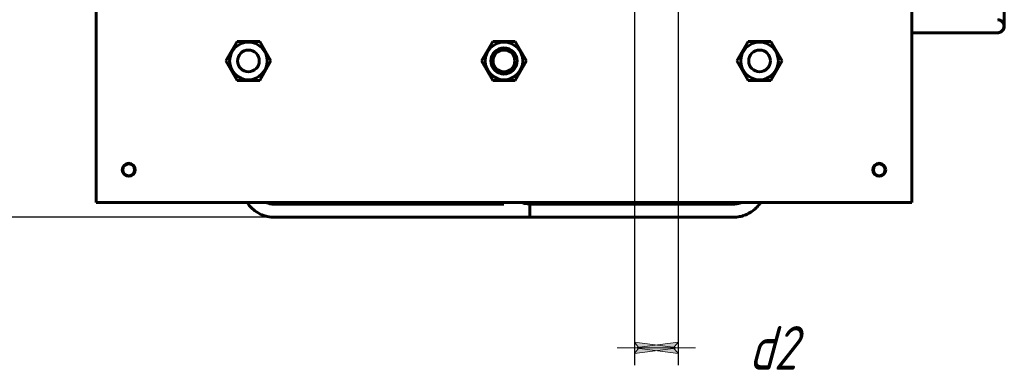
# Model space of a CAD drawing. Header units: millimetres. Extents: x 0 to 297, y 0 to 420.
# Tile 10 of 15: x 107 to 220, y 236 to 275. Entities that reach past the tile are written whole.
import ezdxf

# ---------------------------------------------------------------- set-up
doc = ezdxf.new("R2010")
doc.units = ezdxf.units.MM
doc.linetypes.add('K5LT_BASIC', pattern=[0])
doc.linetypes.add('K5LT_THIN', pattern=[0])
doc.layers.add('Системный слой', color=7, linetype='Continuous')
doc.styles.add('KDIMTEXTSTYLE', font='GOST_AU.SHX', dxfattribs={"width": 0.96, "oblique": 15, "height": 5})
doc.dimstyles.new('KDIMSTYLE (0.25)', dxfattribs={"dimtxt": 5, "dimasz": 1, "dimexe": 2, "dimexo": 0, "dimgap": 1, "dimtad": 1, "dimlfac": 4, "dimtxsty": 'KDIMTEXTSTYLE', "dimsah": 1, "dimcen": 0, "dimdle": 1, "dimadec": 0, "dimazin": 0, "dimtfac": 0.667, "dimtmove": 0, "dimatfit": 3, "dimfxl": 1, "dimtvp": 1, "dimtolj": 1, "dimtzin": 0, "dimarcsym": 0})

# ---------------------------------------------------------------- blocks, each defined once
blk = doc.blocks.new('U64')
at = {"layer": 'Системный слой', "color": 150, "linetype": 'K5LT_BASIC', "lineweight": 60, "true_color": 0x0080ff}
for p, q in [((168.43, 254.13), (165.32, 254.13)), ((176.64, 254.13), (168.43, 254.13)), ((182.31, 254.13), (176.64, 254.13)), ((185.14, 254.13), (182.31, 254.13)), ((186.55, 254.13), (185.14, 254.13)), ((187.26, 254.13), (186.55, 254.13)), ((187.62, 254.13), (187.26, 254.13)), ((187.79, 254.13), (187.62, 254.13)), ((187.88, 254.13), (187.79, 254.13)), ((187.93, 254.13), (187.88, 254.13)), ((188.03, 254.13), (187.93, 254.13)), ((188.09, 254.13), (188.03, 254.13)), ((188.14, 254.13), (188.09, 254.13)), ((188.17, 254.13), (188.14, 254.13)), ((188.19, 254.13), (188.17, 254.13)), ((188.2, 254.13), (188.19, 254.13)), ((188.21, 254.13), (188.2, 254.13)), ((188.23, 254.13), (188.21, 254.13)), ((188.25, 254.13), (188.23, 254.13)), ((188.31, 254.13), (188.25, 254.13)), ((188.41, 254.13), (188.31, 254.13)), ((188.56, 254.13), (188.41, 254.13)), ((188.64, 254.13), (188.56, 254.13)), ((188.67, 254.13), (188.64, 254.13)), ((188.69, 254.13), (188.67, 254.13)), ((188.81, 254.13), (188.69, 254.13)), ((189.08, 254.16), (188.81, 254.13)), ((189.28, 254.2), (189.08, 254.16)), ((189.42, 254.25), (189.28, 254.2)), ((189.49, 254.27), (189.42, 254.25)), ((189.52, 254.29), (189.49, 254.27)), ((189.54, 254.29), (189.52, 254.29)), ((189.55, 254.3), (189.54, 254.29)), ((189.62, 254.33), (189.55, 254.3))]:
    blk.add_line(p, q, dxfattribs=at)
blk = doc.blocks.new('U65')
at = {"layer": 'Системный слой', "color": 150, "linetype": 'K5LT_BASIC', "lineweight": 60, "true_color": 0x0080ff}
for p, q in [((191.08, 253.49), (190.96, 253.39)), ((191.14, 253.54), (191.08, 253.49)), ((191.17, 253.56), (191.14, 253.54)), ((191.19, 253.58), (191.17, 253.56)), ((191.31, 253.69), (191.19, 253.58)), ((191.19, 253.58), (191.19, 253.58)), ((191.42, 253.8), (191.31, 253.69)), ((191.47, 253.86), (191.42, 253.8)), ((191.5, 253.89), (191.47, 253.86)), ((191.51, 253.91), (191.5, 253.89)), ((191.52, 253.91), (191.51, 253.91)), ((191.63, 254.05), (191.52, 253.91)), ((191.73, 254.18), (191.63, 254.05)), ((191.78, 254.25), (191.73, 254.18)), ((191.8, 254.28), (191.78, 254.25)), ((191.81, 254.3), (191.8, 254.28)), ((191.82, 254.31), (191.81, 254.3)), ((191.83, 254.32), (191.82, 254.32)), ((191.82, 254.32), (191.82, 254.31)), ((191.82, 254.31), (191.82, 254.31)), ((191.83, 254.33), (191.83, 254.32)), ((191.83, 254.32), (191.83, 254.32)), ((191.83, 254.32), (191.83, 254.32)), ((168.45, 252.63), (165.32, 252.63)), ((177.47, 252.63), (168.45, 252.63)), ((182.7, 252.63), (177.47, 252.63)), ((185.31, 252.63), (182.7, 252.63)), ((186.62, 252.63), (185.31, 252.63)), ((187.29, 252.63), (186.62, 252.63)), ((187.63, 252.63), (187.29, 252.63)), ((187.79, 252.63), (187.63, 252.63)), ((187.88, 252.63), (187.79, 252.63)), ((187.92, 252.63), (187.88, 252.63)), ((187.94, 252.63), (187.92, 252.63)), ((187.95, 252.63), (187.94, 252.63)), ((187.96, 252.63), (187.95, 252.63)), ((187.95, 252.63), (187.95, 252.63)), ((187.97, 252.63), (187.96, 252.63)), ((187.96, 252.63), (187.96, 252.63)), ((188.01, 252.63), (187.97, 252.63)), ((187.97, 252.63), (187.97, 252.63)), ((188.03, 252.63), (188.01, 252.63)), ((188.04, 252.63), (188.03, 252.63)), ((188.05, 252.63), (188.04, 252.63)), ((188.04, 252.63), (188.04, 252.63)), ((188.12, 252.63), (188.05, 252.63)), ((188.05, 252.63), (188.05, 252.63)), ((188.15, 252.63), (188.12, 252.63)), ((188.17, 252.63), (188.15, 252.63)), ((188.18, 252.63), (188.17, 252.63)), ((188.34, 252.63), (188.18, 252.63)), ((188.18, 252.63), (188.18, 252.63)), ((188.48, 252.63), (188.34, 252.63)), ((188.58, 252.63), (188.48, 252.63)), ((188.63, 252.63), (188.58, 252.63)), ((188.65, 252.63), (188.63, 252.63)), ((188.67, 252.63), (188.65, 252.63)), ((188.79, 252.63), (188.67, 252.63)), ((188.67, 252.63), (188.67, 252.63)), ((188.93, 252.64), (188.79, 252.63)), ((189, 252.64), (188.93, 252.64)), ((189.04, 252.65), (189, 252.64)), ((189.06, 252.65), (189.04, 252.65)), ((189.07, 252.65), (189.06, 252.65)), ((189.26, 252.68), (189.07, 252.65)), ((189.42, 252.7), (189.26, 252.68)), ((189.49, 252.72), (189.42, 252.7)), ((189.53, 252.73), (189.49, 252.72)), ((189.55, 252.73), (189.53, 252.73)), ((189.56, 252.73), (189.55, 252.73)), ((189.71, 252.77), (189.56, 252.73)), ((189.85, 252.81), (189.71, 252.77)), ((189.92, 252.84), (189.85, 252.81)), ((189.96, 252.85), (189.92, 252.84)), ((189.97, 252.85), (189.96, 252.85)), ((189.98, 252.86), (189.97, 252.85)), ((190.13, 252.91), (189.98, 252.86)), ((190.27, 252.97), (190.13, 252.91)), ((190.33, 253.01), (190.27, 252.97)), ((190.37, 253.02), (190.33, 253.01)), ((190.39, 253.03), (190.37, 253.02)), ((190.55, 253.12), (190.39, 253.04)), ((190.39, 253.04), (190.39, 253.03)), ((190.69, 253.2), (190.55, 253.12)), ((190.75, 253.24), (190.69, 253.2)), ((190.79, 253.27), (190.75, 253.24)), ((190.8, 253.28), (190.79, 253.27)), ((190.81, 253.28), (190.8, 253.28)), ((190.96, 253.39), (190.81, 253.28))]:
    blk.add_line(p, q, dxfattribs=at)
blk = doc.blocks.new('U66')
at = {"layer": 'Системный слой', "color": 150, "linetype": 'K5LT_BASIC', "lineweight": 60, "true_color": 0x0080ff}
for p, q in [((162.18, 254.33), (162.23, 254.26)), ((162.23, 254.26), (162.27, 254.19)), ((162.27, 254.19), (162.32, 254.13))]:
    blk.add_line(p, q, dxfattribs=at)
blk = doc.blocks.new('U67')
at = {"layer": 'Системный слой', "color": 150, "linetype": 'K5LT_BASIC', "lineweight": 60, "true_color": 0x0080ff}
for p, q in [((164.4, 254.33), (164.7, 254.22)), ((164.7, 254.22), (165.01, 254.15)), ((165.01, 254.15), (165.32, 254.13))]:
    blk.add_line(p, q, dxfattribs=at)
blk = doc.blocks.new('U68')
at = {"layer": 'Системный слой', "color": 150, "linetype": 'K5LT_BASIC', "lineweight": 60, "true_color": 0x0080ff}
for p, q in [((135.06, 254.31), (135.02, 254.33)), ((135.07, 254.3), (135.06, 254.31)), ((135.08, 254.3), (135.07, 254.3)), ((135.23, 254.24), (135.08, 254.3)), ((135.43, 254.18), (135.23, 254.24)), ((135.68, 254.14), (135.43, 254.18)), ((135.81, 254.13), (135.68, 254.14)), ((135.88, 254.13), (135.81, 254.13)), ((135.92, 254.13), (135.88, 254.13)), ((135.93, 254.13), (135.92, 254.13)), ((136.08, 254.13), (135.93, 254.13)), ((136.24, 254.13), (136.08, 254.13)), ((136.35, 254.13), (136.24, 254.13)), ((136.42, 254.13), (136.35, 254.13)), ((136.47, 254.13), (136.42, 254.13)), ((136.5, 254.13), (136.47, 254.13)), ((136.52, 254.13), (136.5, 254.13)), ((136.54, 254.13), (136.52, 254.13)), ((136.55, 254.13), (136.54, 254.13)), ((136.57, 254.13), (136.55, 254.13)), ((136.61, 254.13), (136.57, 254.13)), ((136.69, 254.13), (136.61, 254.13)), ((136.85, 254.13), (136.69, 254.13)), ((143.89, 254.13), (136.85, 254.13)), ((153.11, 254.13), (143.89, 254.13)), ((162.32, 254.13), (153.11, 254.13))]:
    blk.add_line(p, q, dxfattribs=at)
blk = doc.blocks.new('U69')
at = {"layer": 'Системный слой', "color": 150, "linetype": 'K5LT_BASIC', "lineweight": 60, "true_color": 0x0080ff}
for p, q in [((132.84, 254.27), (132.81, 254.33)), ((133.06, 253.98), (132.84, 254.27)), ((133.18, 253.85), (133.06, 253.98)), ((133.24, 253.78), (133.18, 253.85)), ((133.27, 253.75), (133.24, 253.78)), ((133.29, 253.73), (133.27, 253.75)), ((133.7, 253.37), (133.29, 253.73)), ((134.1, 253.12), (133.7, 253.37)), ((134.31, 253), (134.1, 253.12)), ((134.41, 252.95), (134.31, 253)), ((134.47, 252.93), (134.41, 252.95)), ((134.5, 252.92), (134.47, 252.93)), ((134.75, 252.83), (134.5, 252.92)), ((135.13, 252.72), (134.75, 252.83)), ((135.56, 252.65), (135.13, 252.72)), ((135.76, 252.63), (135.56, 252.65)), ((135.86, 252.63), (135.76, 252.63)), ((135.91, 252.63), (135.86, 252.63)), ((135.93, 252.63), (135.91, 252.63)), ((136.11, 252.63), (135.93, 252.63)), ((136.27, 252.63), (136.11, 252.63)), ((136.38, 252.63), (136.27, 252.63)), ((136.45, 252.63), (136.38, 252.63)), ((136.49, 252.63), (136.45, 252.63)), ((136.52, 252.63), (136.49, 252.63)), ((136.54, 252.63), (136.52, 252.63)), ((136.56, 252.63), (136.54, 252.63)), ((136.57, 252.63), (136.56, 252.63)), ((136.58, 252.63), (136.57, 252.63)), ((136.62, 252.63), (136.58, 252.63)), ((136.7, 252.63), (136.62, 252.63)), ((136.85, 252.63), (136.7, 252.63)), ((143.75, 252.63), (136.85, 252.63)), ((154.54, 252.63), (143.75, 252.63)), ((165.32, 252.63), (154.54, 252.63))]:
    blk.add_line(p, q, dxfattribs=at)
blk = doc.blocks.new('U73')
at = {"layer": 'Системный слой', "color": 150, "linetype": 'K5LT_BASIC', "lineweight": 60, "true_color": 0x0080ff}
for p, q in [((203.3, 342.31), (211.93, 342.31)), ((211.93, 342.31), (211.96, 342.31)), ((211.96, 342.31), (211.97, 342.31)), ((211.97, 342.31), (211.98, 342.31)), ((211.98, 342.31), (212, 342.31)), ((212, 342.31), (212.01, 342.31)), ((212.01, 342.31), (212.02, 342.31)), ((212.02, 342.31), (212.06, 342.31)), ((212.06, 342.31), (212.12, 342.31)), ((212.12, 342.31), (212.25, 342.31)), ((212.25, 342.31), (212.52, 342.31)), ((212.52, 342.31), (212.84, 342.31)), ((212.84, 342.31), (213.7, 342.31)), ((213.7, 342.31), (214.27, 342.31)), ((214.27, 342.31), (214.38, 342.31)), ((214.38, 342.31), (214.39, 342.31)), ((214.39, 342.31), (214.4, 342.31)), ((214.4, 342.31), (214.43, 342.31)), ((214.43, 342.31), (214.48, 342.31)), ((214.48, 342.31), (214.51, 342.31)), ((214.51, 342.31), (214.58, 342.31)), ((214.58, 342.31), (214.6, 342.31)), ((214.6, 342.31), (214.61, 342.31)), ((214.61, 342.31), (214.62, 342.31)), ((214.62, 342.31), (214.63, 342.31)), ((214.63, 342.31), (214.64, 342.31)), ((214.64, 342.31), (214.66, 342.31)), ((214.66, 342.31), (214.69, 342.31)), ((214.69, 342.31), (214.69, 342.31)), ((214.69, 342.31), (214.71, 342.31)), ((214.71, 342.31), (214.72, 342.31)), ((214.72, 342.31), (214.73, 342.31)), ((214.73, 342.31), (214.74, 342.31)), ((214.74, 342.31), (214.75, 342.31)), ((214.75, 342.31), (214.76, 342.31)), ((214.76, 342.31), (214.77, 342.31)), ((214.77, 342.31), (214.78, 342.31)), ((214.78, 342.31), (214.8, 342.31)), ((214.8, 342.31), (214.82, 342.31)), ((214.82, 342.31), (214.83, 342.31)), ((214.83, 342.31), (214.84, 342.31)), ((214.84, 342.31), (214.86, 342.31)), ((214.86, 342.31), (214.9, 342.31)), ((214.9, 342.31), (214.94, 342.31)), ((214.94, 342.31), (214.95, 342.31)), ((214.95, 342.31), (214.96, 342.31)), ((214.96, 342.31), (214.98, 342.31)), ((214.98, 342.31), (215.03, 342.31)), ((215.03, 342.31), (215.12, 342.31)), ((215.12, 342.31), (215.16, 342.31)), ((215.16, 342.31), (215.17, 342.31)), ((215.17, 342.31), (215.19, 342.31)), ((215.19, 342.31), (215.22, 342.31)), ((215.22, 342.31), (215.26, 342.31)), ((215.26, 342.31), (215.32, 342.31)), ((215.32, 342.31), (215.39, 342.31)), ((215.39, 342.31), (215.44, 342.31)), ((215.44, 342.31), (215.52, 342.31)), ((215.52, 342.31), (215.61, 342.31)), ((215.61, 342.31), (215.62, 342.31)), ((215.62, 342.31), (215.64, 342.31)), ((215.64, 342.31), (215.67, 342.31)), ((215.67, 342.31), (215.74, 342.31)), ((215.74, 342.31), (215.88, 342.31)), ((215.88, 342.31), (215.97, 342.31)), ((215.97, 342.31), (215.98, 342.31)), ((215.98, 342.31), (215.99, 342.31)), ((215.99, 342.31), (216.02, 342.31)), ((216.02, 342.31), (216.07, 342.31)), ((216.07, 342.31), (216.08, 342.31)), ((216.08, 342.31), (216.08, 342.31)), ((216.08, 342.31), (216.09, 342.31)), ((216.09, 342.31), (216.1, 342.31)), ((216.1, 342.31), (216.11, 342.31)), ((216.11, 342.31), (216.12, 342.31)), ((216.12, 342.31), (216.13, 342.31)), ((216.13, 342.31), (216.15, 342.31)), ((216.15, 342.31), (216.17, 342.31)), ((216.17, 342.31), (216.17, 342.31)), ((216.17, 342.31), (216.19, 342.31)), ((216.19, 342.31), (216.21, 342.31)), ((216.21, 342.31), (216.25, 342.31)), ((216.25, 342.31), (216.27, 342.3)), ((216.27, 342.3), (216.28, 342.3)), ((216.28, 342.3), (216.29, 342.3)), ((216.29, 342.3), (216.31, 342.3)), ((216.31, 342.3), (216.36, 342.3)), ((216.36, 342.3), (216.46, 342.29)), ((216.46, 342.29), (216.47, 342.29)), ((216.47, 342.29), (216.48, 342.29)), ((216.48, 342.29), (216.5, 342.28)), ((216.5, 342.28), (216.53, 342.28)), ((216.53, 342.28), (216.59, 342.27)), ((216.59, 342.27), (216.72, 342.25)), ((216.72, 342.25), (216.89, 342.22)), ((216.89, 342.22), (216.9, 342.22)), ((216.9, 342.22), (216.92, 342.21)), ((216.92, 342.21), (216.96, 342.2)), ((216.96, 342.2), (217.03, 342.19)), ((217.03, 342.19), (217.17, 342.15)), ((217.17, 342.15), (217.37, 342.08)), ((217.37, 342.08), (217.38, 342.08)), ((217.38, 342.08), (217.39, 342.07)), ((217.39, 342.07), (217.43, 342.06)), ((217.43, 342.06), (217.5, 342.03)), ((217.5, 342.03), (217.63, 341.98)), ((217.63, 341.98), (217.76, 341.91)), ((217.76, 341.91), (217.77, 341.91)), ((217.77, 341.91), (217.79, 341.9)), ((217.79, 341.9), (217.82, 341.88)), ((217.82, 341.88), (217.88, 341.85)), ((217.88, 341.85), (218.01, 341.78)), ((218.01, 341.78), (218.15, 341.69)), ((218.15, 341.69), (218.16, 341.68)), ((218.16, 341.68), (218.18, 341.67)), ((218.18, 341.67), (218.21, 341.65)), ((218.21, 341.65), (218.27, 341.6)), ((218.27, 341.6), (218.4, 341.51)), ((218.4, 341.51), (218.54, 341.39)), ((218.54, 341.39), (218.55, 341.38)), ((218.55, 341.38), (218.57, 341.37)), ((218.57, 341.37), (218.6, 341.34)), ((218.6, 341.34), (218.65, 341.29)), ((218.65, 341.29), (218.77, 341.18)), ((218.77, 341.18), (218.89, 341.05)), ((218.89, 341.05), (218.89, 341.04)), ((218.89, 341.04), (218.91, 341.03)), ((218.91, 341.03), (218.93, 341)), ((218.93, 341), (218.98, 340.94)), ((218.98, 340.94), (219.08, 340.81)), ((219.08, 340.81), (219.19, 340.67)), ((219.19, 340.67), (219.19, 340.66)), ((219.19, 340.66), (219.2, 340.64)), ((219.2, 340.64), (219.22, 340.61)), ((219.22, 340.61), (219.27, 340.54)), ((219.27, 340.54), (219.35, 340.41)), ((219.35, 340.41), (219.43, 340.24)), ((219.43, 340.24), (219.44, 340.24)), ((219.44, 340.24), (219.45, 340.22)), ((219.45, 340.22), (219.46, 340.18)), ((219.46, 340.18), (219.5, 340.12)), ((219.5, 340.12), (219.56, 339.97)), ((219.56, 339.97), (219.61, 339.83)), ((219.61, 339.83), (219.61, 339.82)), ((219.61, 339.82), (219.62, 339.81)), ((219.62, 339.81), (219.63, 339.77)), ((219.63, 339.77), (219.65, 339.7)), ((219.65, 339.7), (219.69, 339.57)), ((219.69, 339.57), (219.73, 339.42)), ((219.73, 339.42), (219.73, 339.41)), ((219.73, 339.41), (219.74, 339.39)), ((219.74, 339.39), (219.74, 339.35)), ((219.74, 339.35), (219.76, 339.28)), ((219.76, 339.28), (219.79, 339.12)), ((219.79, 339.12), (219.82, 338.9)), ((219.82, 338.9), (219.82, 338.89)), ((219.82, 338.89), (219.82, 338.87)), ((219.82, 338.87), (219.82, 338.84)), ((219.82, 338.84), (219.83, 338.76)), ((219.83, 338.76), (219.83, 338.61)), ((219.83, 338.61), (219.83, 338.53)), ((219.83, 338.53), (219.83, 338.52)), ((219.83, 338.52), (219.83, 338.51)), ((219.83, 338.51), (219.83, 338.48)), ((219.83, 338.48), (219.83, 338.42)), ((219.83, 338.42), (219.83, 338.3)), ((219.83, 338.3), (219.83, 338.25)), ((219.83, 338.25), (219.83, 338.25)), ((219.83, 338.25), (219.83, 338.23)), ((219.83, 338.23), (219.83, 338.2)), ((219.83, 338.2), (219.83, 338.15)), ((219.83, 338.15), (219.83, 338.09)), ((219.83, 338.09), (219.83, 338.05)), ((219.83, 338.05), (219.83, 338.04)), ((219.83, 338.04), (219.83, 338)), ((219.83, 338), (219.83, 337.98)), ((219.83, 337.98), (219.83, 337.96)), ((219.83, 337.96), (219.83, 337.95)), ((219.83, 337.95), (219.83, 337.94)), ((219.83, 337.94), (219.83, 337.91)), ((219.83, 337.91), (219.83, 337.86)), ((219.83, 337.86), (219.83, 337.75)), ((219.83, 337.75), (219.83, 337.73)), ((219.83, 337.73), (219.83, 337.72)), ((219.83, 337.72), (219.83, 337.71)), ((219.83, 337.71), (219.83, 337.69)), ((219.83, 337.69), (219.83, 337.64)), ((219.83, 337.64), (219.83, 337.62)), ((219.83, 337.62), (219.83, 337.61)), ((219.83, 337.61), (219.83, 337.6)), ((219.83, 337.6), (219.83, 337.59)), ((219.83, 337.59), (219.83, 337.58)), ((219.83, 337.58), (219.83, 337.57)), ((219.83, 337.57), (219.83, 337.56)), ((219.83, 337.56), (219.83, 337.55)), ((219.83, 337.55), (219.83, 337.54)), ((219.83, 337.54), (219.83, 337.52)), ((219.83, 337.52), (219.83, 337.5)), ((219.83, 337.5), (219.83, 337.49)), ((219.83, 337.49), (219.83, 337.48)), ((219.83, 337.48), (219.83, 337.46)), ((219.83, 337.46), (219.83, 337.41)), ((219.83, 337.41), (219.83, 337.38)), ((219.83, 337.38), (219.83, 337.37)), ((219.83, 337.37), (219.83, 337.36)), ((219.83, 337.36), (219.83, 337.33)), ((219.83, 337.33), (219.83, 337.28)), ((219.83, 337.28), (219.83, 337.18)), ((219.83, 337.18), (219.83, 336.98)), ((219.83, 336.98), (219.83, 336.62)), ((219.83, 336.62), (219.83, 336.24)), ((219.83, 336.24), (219.83, 336.17)), ((219.83, 336.17), (219.83, 336.16)), ((219.83, 336.16), (219.83, 336.14)), ((219.83, 336.14), (219.83, 336.11)), ((219.83, 336.11), (219.83, 336.04)), ((219.83, 336.04), (219.83, 335.91)), ((219.83, 335.91), (219.83, 335.74)), ((219.83, 335.74), (219.83, 335.38)), ((219.83, 335.38), (219.83, 334.66)), ((219.83, 334.66), (219.83, 333.21)), ((219.83, 333.21), (219.83, 330.32)), ((219.83, 330.32), (219.83, 324.52)), ((219.83, 324.52), (219.83, 312.94)), ((219.83, 312.94), (219.83, 289.78)), ((219.83, 289.78), (219.83, 277.19)), ((219.83, 277.19), (219.83, 277.18)), ((219.83, 277.18), (219.83, 277.17)), ((219.83, 277.17), (219.83, 277.14)), ((219.83, 277.14), (219.83, 277.08)), ((219.83, 277.08), (219.83, 276.97)), ((219.83, 276.97), (219.83, 276.82)), ((219.83, 276.82), (219.83, 276.81)), ((219.83, 276.81), (219.83, 276.8)), ((219.83, 276.8), (219.83, 276.77)), ((219.83, 276.77), (219.83, 276.7)), ((219.83, 276.7), (219.83, 276.58)), ((219.83, 276.58), (219.83, 276.45)), ((219.83, 276.45), (219.83, 276.44)), ((219.83, 276.44), (219.83, 276.43)), ((219.83, 276.43), (219.83, 276.4)), ((219.83, 276.4), (219.83, 276.34)), ((219.83, 276.34), (219.83, 276.22)), ((219.83, 276.22), (219.83, 276.1)), ((219.83, 276.1), (219.83, 276.09)), ((219.83, 276.09), (219.83, 276.08)), ((219.83, 276.08), (219.83, 276.05)), ((219.83, 276.05), (219.83, 275.99)), ((219.83, 275.99), (219.83, 275.88)), ((219.83, 275.88), (219.83, 275.77)), ((219.83, 275.77), (219.83, 275.77)), ((219.83, 275.77), (219.83, 275.75)), ((219.83, 275.75), (219.83, 275.73)), ((219.83, 275.73), (219.83, 275.68)), ((219.83, 275.68), (219.83, 275.57)), ((219.83, 275.57), (219.83, 275.48)), ((219.83, 275.48), (219.83, 275.47)), ((219.83, 275.47), (219.83, 275.46)), ((219.83, 275.46), (219.83, 275.43)), ((219.83, 275.43), (219.83, 275.39)), ((219.83, 275.39), (219.83, 275.3)), ((219.83, 275.3), (219.83, 275.22)), ((219.83, 275.22), (219.83, 275.21)), ((219.83, 275.21), (219.83, 275.2)), ((219.83, 275.2), (219.83, 275.18)), ((219.83, 275.18), (219.83, 275.14)), ((219.83, 275.14), (219.83, 275.06)), ((219.83, 275.06), (219.83, 274.99)), ((219.83, 274.99), (219.83, 274.99)), ((219.83, 274.99), (219.83, 274.98)), ((219.83, 274.98), (219.83, 274.96)), ((219.83, 274.96), (219.83, 274.93)), ((219.83, 274.93), (219.83, 274.87)), ((219.83, 274.87), (219.83, 274.81)), ((219.83, 274.81), (219.83, 274.81)), ((219.83, 274.81), (219.83, 274.8)), ((219.83, 274.8), (219.83, 274.79)), ((219.83, 274.79), (219.83, 274.76)), ((219.83, 274.76), (219.83, 274.72)), ((219.83, 274.72), (219.83, 274.68)), ((219.83, 274.68), (219.83, 274.68)), ((219.83, 274.68), (219.83, 274.67)), ((219.83, 274.67), (219.83, 274.66)), ((219.83, 274.66), (219.83, 274.65)), ((219.83, 274.65), (219.83, 274.62)), ((219.83, 274.62), (219.83, 274.6)), ((219.83, 274.6), (219.83, 274.59)), ((219.83, 274.59), (219.83, 274.59)), ((219.83, 274.59), (219.83, 274.59)), ((219.83, 274.59), (219.83, 274.58)), ((219.83, 274.58), (219.83, 274.57)), ((219.83, 274.57), (219.83, 274.57)), ((219.83, 274.57), (219.83, 274.57)), ((219.83, 274.57), (219.83, 274.57)), ((219.83, 274.57), (219.83, 274.57)), ((219.83, 274.57), (219.83, 274.57)), ((219.83, 274.57), (219.83, 274.57)), ((219.83, 274.57), (219.83, 274.56)), ((219.83, 274.56), (219.83, 274.56)), ((219.83, 274.56), (219.83, 274.56)), ((219.83, 274.56), (219.83, 274.56)), ((219.83, 274.56), (219.83, 274.56)), ((219.83, 274.56), (219.83, 274.56)), ((219.83, 274.56), (219.83, 274.56)), ((219.83, 274.56), (219.83, 274.56)), ((219.83, 274.56), (219.83, 274.56)), ((219.83, 274.56), (219.83, 274.56)), ((219.83, 274.56), (219.83, 274.56)), ((219.83, 274.56), (219.83, 274.56)), ((219.83, 274.56), (219.83, 274.56)), ((219.83, 274.56), (219.83, 274.56)), ((219.83, 274.56), (219.83, 274.56))]:
    blk.add_line(p, q, dxfattribs=at)
blk = doc.blocks.new('U74')
at = {"layer": 'Системный слой', "color": 150, "linetype": 'K5LT_BASIC', "lineweight": 60, "true_color": 0x0080ff}
for p, q in [((219.08, 275.31), (219.45, 275.2)), ((219.45, 275.2), (219.73, 274.93)), ((219.73, 274.93), (219.83, 274.56))]:
    blk.add_line(p, q, dxfattribs=at)
blk = doc.blocks.new('U75')
at = {"layer": 'Системный слой', "color": 150, "linetype": 'K5LT_BASIC', "lineweight": 60, "true_color": 0x0080ff}
for p, q in [((219.44, 273.91), (219.08, 273.81)), ((219.72, 274.18), (219.44, 273.91)), ((219.83, 274.55), (219.72, 274.18)), ((219.83, 274.56), (219.83, 274.55))]:
    blk.add_line(p, q, dxfattribs=at)
blk = doc.blocks.new('U77')
at = {"layer": 'Системный слой', "color": 150, "linetype": 'K5LT_BASIC', "lineweight": 60, "true_color": 0x0080ff}
for p, q in [((210.35, 273.81), (209.21, 273.81)), ((214.26, 273.81), (210.35, 273.81)), ((216.28, 273.81), (214.26, 273.81)), ((217.61, 273.81), (216.28, 273.81)), ((217.62, 273.81), (217.61, 273.81)), ((218.48, 273.81), (217.62, 273.81)), ((218.91, 273.81), (218.48, 273.81)), ((219.03, 273.81), (218.91, 273.81)), ((219.06, 273.81), (219.03, 273.81)), ((219.08, 273.81), (219.06, 273.81)), ((219.08, 273.81), (219.08, 273.81)), ((219.08, 273.81), (219.08, 273.81)), ((219.08, 273.81), (219.08, 273.81)), ((219.08, 273.81), (219.08, 273.81)), ((219.08, 273.81), (219.08, 273.81)), ((219.08, 273.81), (219.08, 273.81)), ((219.08, 273.81), (219.08, 273.81)), ((219.08, 273.81), (219.08, 273.81)), ((219.08, 273.81), (219.08, 273.81)), ((219.08, 273.81), (219.08, 273.81)), ((219.08, 273.81), (219.08, 273.81)), ((219.08, 273.81), (219.08, 273.81)), ((219.08, 273.81), (219.08, 273.81)), ((219.08, 273.81), (219.08, 273.81)), ((219.08, 273.81), (219.08, 273.81)), ((219.08, 273.81), (219.08, 273.81)), ((219.08, 273.81), (219.08, 273.81)), ((219.08, 273.81), (219.08, 273.81)), ((219.08, 273.81), (219.08, 273.81)), ((219.08, 273.81), (219.08, 273.81)), ((219.08, 273.81), (219.08, 273.81)), ((219.08, 273.81), (219.08, 273.81)), ((219.08, 273.81), (219.08, 273.81)), ((219.08, 273.81), (219.08, 273.81)), ((219.08, 273.81), (219.08, 273.81)), ((219.08, 273.81), (219.08, 273.81)), ((219.08, 273.81), (219.08, 273.81)), ((219.08, 273.81), (219.08, 273.81)), ((219.08, 273.81), (219.08, 273.81)), ((219.08, 273.81), (219.08, 273.81)), ((219.08, 273.81), (219.08, 273.81)), ((219.08, 273.81), (219.08, 273.81)), ((219.08, 273.81), (219.08, 273.81))]:
    blk.add_line(p, q, dxfattribs=at)
blk = doc.blocks.new('U89')
at = {"layer": 'Системный слой', "color": 150, "linetype": 'K5LT_BASIC', "lineweight": 60, "true_color": 0x0080ff}
blk.add_line((214.99, 273.81), (214.99, 273.81), dxfattribs=at)
blk.add_line((214.99, 273.81), (214.99, 273.81), dxfattribs=at)
blk.add_line((214.99, 273.81), (214.99, 273.81), dxfattribs=at)
blk.add_line((214.99, 273.81), (214.99, 273.81), dxfattribs=at)
blk.add_line((214.99, 273.81), (214.99, 273.81), dxfattribs=at)
blk = doc.blocks.new('KDIMARROW_01')
at = {"layer": 'Системный слой'}
blk.add_hatch(color=0, dxfattribs=at).paths.add_polyline_path([(-5, -0.66), (0, 0), (-5, 0.66), (-4.5, 0)])
at = {"layer": 'Системный слой', "color": 0, "linetype": 'K5LT_THIN', "lineweight": 18}
for p, q in [((-4.5, 0), (-5, 0.66)), ((-5, 0.66), (0, 0)), ((0, 0), (-5, -0.66)), ((-5, -0.66), (-4.5, 0)), ((0, 0), (-1, 0))]:
    blk.add_line(p, q, dxfattribs=at)
blk = doc.blocks.new('KDIMARROW_02')
at = {"layer": 'Системный слой'}
blk.add_hatch(color=0, dxfattribs=at).paths.add_polyline_path([(4.5, 0), (5, 0.66), (0, 0), (5, -0.66)])
at = {"layer": 'Системный слой', "color": 0, "linetype": 'K5LT_THIN', "lineweight": 18}
for p, q in [((0, 0), (-1, 0)), ((5, 0.66), (0, 0)), ((0, 0), (5, -0.66)), ((0, 0), (7, 0)), ((4.5, 0), (5, 0.66)), ((5, -0.66), (4.5, 0))]:
    blk.add_line(p, q, dxfattribs=at)

msp = doc.modelspace()

# ---------------------------------------------------------------- linework, layer by layer
at = {"layer": 'Системный слой', "color": 150, "linetype": 'K5LT_BASIC', "lineweight": 60, "true_color": 0x0080ff}
for p, q in [((115.46, 284.8253), (115.46, 255.5753)), ((209.21, 284.8253), (209.21, 255.5753)), ((131.6609, 272.8253), (130.3619, 270.5753)), ((134.259, 272.8253), (131.6609, 272.8253)), ((135.5581, 270.5753), (134.259, 272.8253)), ((161.0359, 272.8253), (159.7369, 270.5753)), ((163.634, 272.8253), (161.0359, 272.8253)), ((164.9331, 270.5753), (163.634, 272.8253)), ((190.4109, 272.8253), (189.1119, 270.5753)), ((193.009, 272.8253), (190.4109, 272.8253)), ((194.3081, 270.5753), (193.009, 272.8253)), ((212.79, 273.8096), (209.21, 273.8096)), ((214.9628, 273.8096), (209.21, 273.8096)), ((217.612, 273.8096), (217.6074, 273.8096)), ((130.3619, 270.5753), (131.6609, 268.3253)), ((134.259, 268.3253), (135.5581, 270.5753)), ((159.7369, 270.5753), (161.0359, 268.3253)), ((163.634, 268.3253), (164.9331, 270.5753)), ((189.1119, 270.5753), (190.4109, 268.3253)), ((193.009, 268.3253), (194.3081, 270.5753)), ((131.6609, 268.3253), (134.259, 268.3253)), ((161.0359, 268.3253), (163.634, 268.3253)), ((190.4109, 268.3253), (193.009, 268.3253)), ((115.46, 254.3253), (115.46, 255.5753)), ((209.21, 255.5753), (209.21, 254.3253)), ((209.21, 254.3253), (115.46, 254.3253)), ((165.3193, 254.1281), (165.3193, 252.6281)), ((165.3193, 252.6281), (165.3193, 254.1281)), ((165.3193, 254.1281), (165.3193, 252.6281))]:
    msp.add_line(p, q, dxfattribs=at)
for centre, radius in [((132.96, 270.5753), 2.1562), ((162.335, 270.5753), 2.1562), ((191.71, 270.5753), 2.1562), ((132.96, 270.5753), 1.25), ((162.335, 270.5753), 1.5), ((162.335, 270.5753), 1.25), ((191.71, 270.5753), 1.25), ((119.21, 258.0753), 0.75), ((119.21, 258.0753), 0.675), ((205.46, 258.0753), 0.75), ((205.46, 258.0753), 0.675)]:
    msp.add_circle(centre, radius, dxfattribs=at)
msp.add_open_spline([(219.084, 275.3096), (219.0883, 275.3096), (219.0927, 275.3095), (219.1049, 275.3093), (219.1127, 275.309), (219.1357, 275.3077), (219.1509, 275.3063), (219.1958, 275.3006), (219.2255, 275.2948), (219.2869, 275.2786), (219.3186, 275.2678), (219.3818, 275.2415), (219.4134, 275.2256), (219.4756, 275.1889), (219.5062, 275.1679), (219.5651, 275.1212), (219.5934, 275.0954), (219.6464, 275.0398), (219.6711, 275.0099), (219.7155, 274.9477), (219.7354, 274.9154), (219.7694, 274.8495), (219.7838, 274.8161), (219.8069, 274.7493), (219.8158, 274.7161), (219.8281, 274.6505), (219.8319, 274.6181), (219.8335, 274.5776), (219.8339, 274.5697), (219.8329, 274.5386), (219.8326, 274.5152), (219.8269, 274.4606), (219.8214, 274.4294), (219.8059, 274.3666), (219.7956, 274.3349), (219.7703, 274.2716), (219.755, 274.24), (219.7194, 274.1776), (219.699, 274.1469), (219.6534, 274.0876), (219.628, 274.059), (219.5733, 274.0052), (219.5439, 273.98), (219.4823, 273.9346), (219.4501, 273.9141), (219.3924, 273.8831), (219.3675, 273.8714), (219.3355, 273.8585), (219.329, 273.8559), (219.3193, 273.8523), (219.316, 273.8511), (219.3111, 273.8494), (219.3095, 273.8488), (219.307, 273.8479), (219.3062, 273.8477), (219.3049, 273.8472), (219.3045, 273.8471), (219.3039, 273.8469), (219.3037, 273.8468), (219.3034, 273.8467), (219.3033, 273.8467), (219.3031, 273.8466), (219.303, 273.8466), (219.3028, 273.8465), (219.3028, 273.8465), (219.3026, 273.8464), (219.3025, 273.8464), (219.3023, 273.8463), (219.3022, 273.8463), (219.3019, 273.8462), (219.3017, 273.8461), (219.3013, 273.846), (219.301, 273.8459), (219.3003, 273.8456), (219.2999, 273.8455), (219.2987, 273.8451), (219.2979, 273.8449), (219.296, 273.8442), (219.2949, 273.8439), (219.2921, 273.843), (219.2904, 273.8424), (219.2857, 273.8409), (219.2826, 273.8399), (219.2749, 273.8376), (219.2703, 273.8363), (219.259, 273.8331), (219.2523, 273.8313), (219.2262, 273.8249), (219.2066, 273.8209), (219.1551, 273.8127), (219.1229, 273.8099), (219.0884, 273.8096), (219.0861, 273.8096), (219.0839, 273.8096)], degree=3, knots=[0, 0, 0, 0, 0.23511709, 0.23511709, 0.65832786, 0.65832786, 1.48123768, 1.48123768, 3.10354562, 3.10354562, 4.90019834, 4.90019834, 6.79910033, 6.79910033, 8.78951885, 8.78951885, 10.84948397, 10.84948397, 12.92920934, 12.92920934, 14.9684084, 14.9684084, 16.92426264, 16.92426264, 18.77329228, 18.77329228, 20.53272689, 20.53272689, 20.9533128, 20.9533128, 22.20295294, 22.20295294, 23.90547245, 23.90547245, 25.69632853, 25.69632853, 27.58173292, 27.58173292, 29.56080487, 29.56080487, 31.61568282, 31.61568282, 33.69484879, 33.69484879, 35.74461139, 35.74461139, 37.23203146, 37.23203146, 37.60756163, 37.60756163, 37.79530509, 37.79530509, 37.8891722, 37.8891722, 37.93610472, 37.93610472, 37.95957074, 37.95957074, 37.97130369, 37.97130369, 37.97717015, 37.97717015, 37.98205387, 37.98205387, 37.98693759, 37.98693759, 37.99182131, 37.99182131, 37.99768774, 37.99768774, 38.00867236, 38.00867236, 38.02477517, 38.02477517, 38.04824074, 38.04824074, 38.09217908, 38.09217908, 38.1565902, 38.1565902, 38.25045014, 38.25045014, 38.4262016, 38.4262016, 38.68384458, 38.68384458, 39.05926865, 39.05926865, 40.13696731, 40.13696731, 41.87758136, 41.87758136, 42, 42, 42, 42], dxfattribs=at)

# ---------------------------------------------------------------- block references
at = {"layer": 'Системный слой'}
for name in ['U73', 'U74', 'U75', 'U77', 'U89', 'U69', 'U68', 'U66', 'U67', 'U64', 'U65']:
    msp.add_blockref(name, (0, 0), dxfattribs=at)

# ---------------------------------------------------------------- dimensions: what is measured, and where the dimension line sits
at = {"layer": 'Системный слой', "color": 7}
msp.add_linear_dim(base=(89.6475, 349.0753), p1=(153.3085, 252.6281), p2=(124.835, 349.0753), angle=90, location=(89.6475, 300.8517), text='\\H5.0;\\W0.965;\\Q15;\\H5.0;\\W0.965;\\Q15;\\Q15;Г', dimstyle='KDIMSTYLE (0.25)', override={"dimexo": 0, "dimblk1": 'KDIMARROW_01', "dimblk2": 'KDIMARROW_01', "dimse1": 0, "dimse2": 0, "dimclrt": 7, "dimtolj": 1}, dxfattribs=at).render()
msp.add_linear_dim(base=(177.335, 237.6281), p1=(182.335, 295.0753), p2=(177.335, 295.0753), location=(193.2215, 237.6281), text='\\H5.0;\\W0.965;\\Q15;\\H5.0;\\W0.965;\\Q15;\\Q15;d2', dimstyle='KDIMSTYLE (0.25)', override={"dimexo": 0, "dimblk1": 'KDIMARROW_02', "dimblk2": 'KDIMARROW_02', "dimse1": 0, "dimse2": 0, "dimclrt": 7, "dimtolj": 1}, dxfattribs=at).render()

doc.saveas('drawing.dxf')
